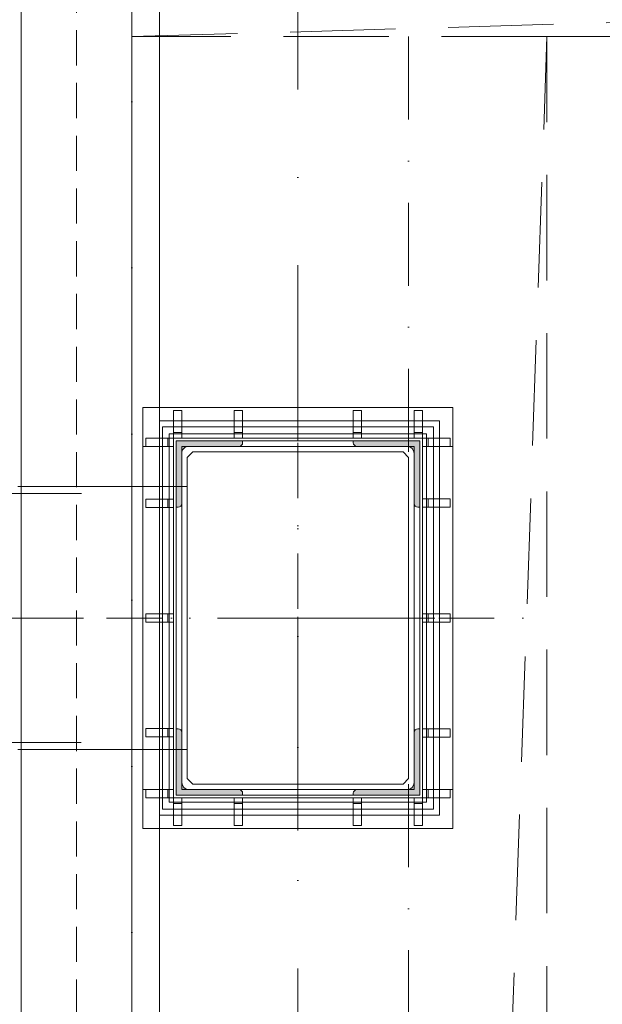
# Model space of a CAD drawing. Header units: millimetres. Extents: x 213386 to 506888, y 183055 to 450952.
# Tile 231 of 256: x 373274 to 374327, y 305035 to 306813. Entities that reach past the tile are written whole.
import ezdxf

# ---------------------------------------------------------------- set-up
doc = ezdxf.new("R2010")
doc.units = ezdxf.units.MM
for name, pattern in [('CK_Čerchovaná 50', [6, 3, -1.5, 0, -1.5]), ('DASHDOTX2', [2, 1, -0.5, 0, -0.5]), ('ČERCHOVANÁ', [25.4, 12.7, -6.35, 0, -6.35]), ('ČÁRKOVANÁ', [19.05, 12.7, -6.35])]:
    doc.linetypes.add(name, pattern=pattern)
for name, color, linetype, lineweight in [('FASÁDA DETAILNÍ', 255, 'Continuous', 0), ('HU-obrys', 255, 'Continuous', 0), ('HU-ocel pohled', 255, 'Continuous', 0), ('HU-ocel rez', 255, 'Continuous', 0), ('HU-osy', 255, 'DASHDOTX2', 0), ('HU-slaba odstin sedi 254', 255, 'Continuous', 0), ('KOTY', 255, 'Continuous', 0), ('KOTY 50', 255, 'Continuous', 0), ('NOVA', 255, 'Continuous', 0), ('NOVÁ TLUSTÁ', 255, 'Continuous', 0), ('OSY', 255, 'Continuous', 0), ('TENKA', 255, 'Continuous', 0)]:
    doc.layers.add(name, color=color, linetype=linetype, lineweight=lineweight)
doc.layers.add('PLOCHY K PRONÁJMU', color=255, linetype='Continuous', lineweight=0, plot=False)
doc.layers.get('KOTY').off()
doc.layers.get('KOTY 50').off()

# ---------------------------------------------------------------- blocks, each defined once
blk = doc.blocks.new('NOVÁ PODLAHA')
at = {"layer": 'NOVA', "linetype": 'ČÁRKOVANÁ', "ltscale": 15}
for p, q in [((0, 22050), (25700, 22800)), ((750, 22050), (0, 22050)), ((0, 750), (750, 22050))]:
    blk.add_line(p, q, dxfattribs=at)
at = {"layer": 'NOVA'}
blk.add_lwpolyline([(0, 16457.5), (0, 22800), (25700, 22800), (25700, 16457.5)], dxfattribs=at)
at = {"layer": 'NOVA', "linetype": 'ČÁRKOVANÁ', "ltscale": 15}
blk.add_lwpolyline([(750, 22050), (24950, 22050), (24950, 750), (750, 750)], close=True, dxfattribs=at)
blk = doc.blocks.new('A$C657B7939')
at = {"layer": 'HU-slaba odstin sedi 254'}
h = blk.add_hatch(color=256, dxfattribs=at)
h.dxf.hatch_style = 1
h.paths.add_polyline_path([(0.01, 0.1135, 0.414214), (0.0035, 0.12), (0, 0.12), (0, 0), (0.12, 0), (0.12, 0.0035, 0.414214), (0.1135, 0.01), (0.023, 0.01, -0.414214), (0.01, 0.023)])
for p, q in [((0, 0.12), (0.0035, 0.12)), ((0, 0), (0, 0.12)), ((0.01, 0.1135), (0.01, 0.023)), ((0.023, 0.01), (0.1135, 0.01)), ((0.12, 0.0035), (0.12, 0)), ((0.12, 0), (0, 0))]:
    blk.add_line(p, q)
for centre, radius, start, end in [((0.0035, 0.1135), 0.0065, 0, 90), ((0.023, 0.023), 0.013, 180, 270), ((0.1135, 0.0035), 0.0065, 0, 90)]:
    blk.add_arc(centre, radius, start, end)
blk = doc.blocks.new('ztužení sloupů 2')
at = {"layer": 'HU-obrys', "ltscale": 100}
blk.add_lwpolyline([(141108.3, 177277.9), (141108.3, 176697.9), (141118.3, 176687.9), (141498.3, 176687.9), (141508.3, 176697.9), (141508.3, 177277.9), (141498.3, 177287.9), (141118.3, 177287.9)], close=True, dxfattribs=at)
at = {"layer": 'HU-ocel pohled'}
for p, q in [((141083.3, 177362.9), (141083.3, 177312.9)), ((141098.3, 177362.9), (141083.3, 177362.9)), ((141098.3, 177362.9), (141098.3, 177312.9)), ((141193, 177362.9), (141193, 177312.9)), ((141193, 177362.9), (141208, 177362.9)), ((141208, 177362.9), (141208, 177312.9)), ((141408, 177362.9), (141408, 177312.9)), ((141423, 177362.9), (141408, 177362.9)), ((141423, 177362.9), (141423, 177312.9)), ((141518.3, 177362.9), (141518.3, 177312.9)), ((141533.3, 177362.9), (141518.3, 177362.9)), ((141533.3, 177362.9), (141533.3, 177312.9)), ((141033.3, 177312.9), (141083.3, 177312.9)), ((141033.3, 177297.9), (141033.3, 177312.9)), ((141073.3, 177297.9), (141073.3, 177312.9)), ((141098.3, 177322.9), (141083.3, 177322.9)), ((141193, 177322.9), (141208, 177322.9)), ((141423, 177322.9), (141408, 177322.9)), ((141533.3, 177322.9), (141518.3, 177322.9)), ((141583.3, 177312.9), (141533.3, 177312.9)), ((141543.3, 177297.9), (141543.3, 177312.9)), ((141583.3, 177297.9), (141583.3, 177312.9)), ((141028, 177297.9), (141083.3, 177297.9)), ((141588, 177297.9), (141533.3, 177297.9)), ((141033.3, 177202.5), (141083.3, 177202.5)), ((141033.3, 177187.5), (141033.3, 177202.5)), ((141073.3, 177187.5), (141073.3, 177202.5)), ((141583.3, 177202.9), (141533.3, 177202.9)), ((141543.3, 177187.9), (141543.3, 177202.9)), ((141583.3, 177187.9), (141583.3, 177202.9)), ((141033.3, 177187.5), (141083.3, 177187.5)), ((141583.3, 177187.9), (141533.3, 177187.9)), ((141033.3, 176995.4), (141083.3, 176995.4)), ((141033.3, 176980.4), (141033.3, 176995.4)), ((141073.3, 176980.4), (141073.3, 176995.4)), ((141583.3, 176995.4), (141533.3, 176995.4)), ((141543.3, 176980.4), (141543.3, 176995.4)), ((141583.3, 176980.4), (141583.3, 176995.4)), ((141033.3, 176980.4), (141083.3, 176980.4)), ((141583.3, 176980.4), (141533.3, 176980.4)), ((141033.3, 176788.2), (141083.3, 176788.2)), ((141033.3, 176773.2), (141033.3, 176788.2)), ((141073.3, 176773.2), (141073.3, 176788.2)), ((141583.3, 176787.9), (141533.3, 176787.9)), ((141543.3, 176772.9), (141543.3, 176787.9)), ((141583.3, 176772.9), (141583.3, 176787.9)), ((141033.3, 176773.2), (141083.3, 176773.2)), ((141583.3, 176772.9), (141533.3, 176772.9)), ((141028, 176677.9), (141083.3, 176677.9)), ((141033.3, 176662.9), (141033.3, 176677.9)), ((141073.3, 176662.9), (141073.3, 176677.9)), ((141588, 176677.9), (141533.3, 176677.9)), ((141543.3, 176662.9), (141543.3, 176677.9)), ((141583.3, 176662.9), (141583.3, 176677.9)), ((141033.3, 176662.9), (141083.3, 176662.9)), ((141083.3, 176612.9), (141083.3, 176662.9)), ((141098.3, 176652.9), (141083.3, 176652.9)), ((141098.3, 176612.9), (141098.3, 176662.9)), ((141193, 176612.9), (141193, 176662.9)), ((141193, 176652.9), (141208, 176652.9)), ((141208, 176612.9), (141208, 176662.9)), ((141408, 176612.9), (141408, 176662.9)), ((141423, 176652.9), (141408, 176652.9)), ((141423, 176612.9), (141423, 176662.9)), ((141518.3, 176612.9), (141518.3, 176662.9)), ((141533.3, 176652.9), (141518.3, 176652.9)), ((141533.3, 176612.9), (141533.3, 176662.9)), ((141583.3, 176662.9), (141533.3, 176662.9)), ((141098.3, 176612.9), (141083.3, 176612.9)), ((141193, 176612.9), (141208, 176612.9)), ((141423, 176612.9), (141408, 176612.9)), ((141533.3, 176612.9), (141518.3, 176612.9))]:
    blk.add_line(p, q, dxfattribs=at)
for points in [[(141028, 177367.9), (141028, 176607.9), (141588, 176607.9), (141588, 177367.9)], [(141083.3, 177312.9), (141083.3, 176662.9), (141533.3, 176662.9), (141533.3, 177312.9)], [(141098.3, 177297.9), (141098.3, 176677.9), (141518.3, 176677.9), (141518.3, 177297.9)]]:
    blk.add_lwpolyline(points, close=True, dxfattribs=at)
at = {"layer": 'HU-osy', "ltscale": 100}
for p, q in [((141308.3, 176604.2), (141308.3, 177371.5)), ((141662.8, 176987.9), (140895.4, 176987.9))]:
    blk.add_line(p, q, dxfattribs=at)
at = {"layer": 'NOVÁ TLUSTÁ', "ltscale": 5}
for points in [[(141063.3, 177332.9), (141553.3, 177332.9), (141553.3, 176642.9), (141063.3, 176642.9)], [(141075.8, 177320.4), (141540.8, 177320.4), (141540.8, 176655.4), (141075.8, 176655.4)], [(141088.3, 177307.9), (141528.3, 177307.9), (141528.3, 176667.9), (141088.3, 176667.9)]]:
    blk.add_lwpolyline(points, close=True, dxfattribs=at)
at = {"layer": 'HU-ocel rez', "ltscale": 30}
for p, xscale, yscale, rotation in [((141088.3, 177307.9), 1000, 1000, 270), ((141528.3, 177307.9), -1000.000000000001, 1000.000000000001, 90), ((141088.3, 176667.9), -1000, 1000, 270), ((141528.3, 176667.9), 1000.000000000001, 1000.000000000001, 90)]:
    blk.add_blockref('A$C657B7939', p, dxfattribs=dict(at, xscale=xscale, yscale=yscale, rotation=rotation))

msp = doc.modelspace()

# ---------------------------------------------------------------- linework, layer by layer
at = {"layer": 'FASÁDA DETAILNÍ'}
for p, q in [((373016.7, 305957.2), (373385.3, 305957.2)), ((373016.7, 305507.2), (373384.9, 305507.2))]:
    msp.add_line(p, q, dxfattribs=at)
for points in [[(399376.6, 284532.2), (373276.6, 284532.2), (373276.6, 307732.2), (399376.6, 307732.2)], [(399176.6, 284732.2), (373476.6, 284732.2), (373476.6, 307532.2), (399176.6, 307532.2)]]:
    msp.add_lwpolyline(points, close=True, dxfattribs=at)
at = {"layer": 'FASÁDA DETAILNÍ', "color": 7, "linetype": 'ČÁRKOVANÁ', "ltscale": 5}
msp.add_lwpolyline([(399276.6, 284632.2), (373376.6, 284632.2), (373376.6, 307632.2), (399276.6, 307632.2)], close=True, dxfattribs=at)
at = {"layer": 'NOVA'}
for p, q in [((373576.6, 305969.7), (373270.6, 305969.7)), ((373576.6, 305494.7), (373270.6, 305494.7))]:
    msp.add_line(p, q, dxfattribs=at)
at = {"layer": 'OSY', "linetype": 'ČERCHOVANÁ', "ltscale": 25}
for p, q in [((373776.6, 308909.6), (373776.6, 283834.9)), ((400063.2, 305732.2), (372424.2, 305732.2)), ((400063.2, 305732.2), (372424.2, 305732.2))]:
    msp.add_line(p, q, dxfattribs=at)
at = {"layer": 'PLOCHY K PRONÁJMU', "ltscale": 5}
msp.add_lwpolyline([(373526.6, 307482.2), (399126.6, 307482.2), (399126.6, 284782.2), (373526.6, 284782.2)], close=True, dxfattribs=at)
msp.add_lwpolyline([(373526.6, 301292.2), (373526.6, 305376.2), (374032.6, 305376.2), (374032.6, 306088.2), (373526.6, 306088.2), (373526.6, 307482.2), (380026.6, 307482.2), (379766.6, 306092.2), (379766.6, 305372.2), (380286.6, 305372.2), (380286.6, 306092.2), (379766.6, 306092.2), (380026.6, 307482.2), (386326.6, 307482.2), (386066.6, 306092.2), (386066.6, 305372.2), (386586.6, 305372.2), (386586.6, 306092.2), (386066.6, 306092.2), (386326.6, 307482.2), (392626.6, 307482.2)], dxfattribs=at)
at = {"layer": 'TENKA', "linetype": 'CK_Čerchovaná 50', "ltscale": 50}
for p, q in [((373476.6, 284532.2), (373476.6, 307732.2)), ((373976.6, 306032.2), (373976.6, 307732.2)), ((373976.6, 305432.2), (373976.6, 301232.2))]:
    msp.add_line(p, q, dxfattribs=at)
at = {"layer": 'TENKA', "ltscale": 20}
msp.add_lwpolyline([(373476.6, 303369.7), (373476.6, 307532.2), (379989.1, 307532.2)], dxfattribs=at)

# ---------------------------------------------------------------- block references
at = {"layer": 'KOTY'}
msp.add_blockref('NOVÁ PODLAHA', (373476.6, 284732.2), dxfattribs=at)
at = {"layer": 'KOTY 50'}
msp.add_blockref('ztužení sloupů 2', (232468.3, 128744.3), dxfattribs=at)

doc.saveas('drawing.dxf')
